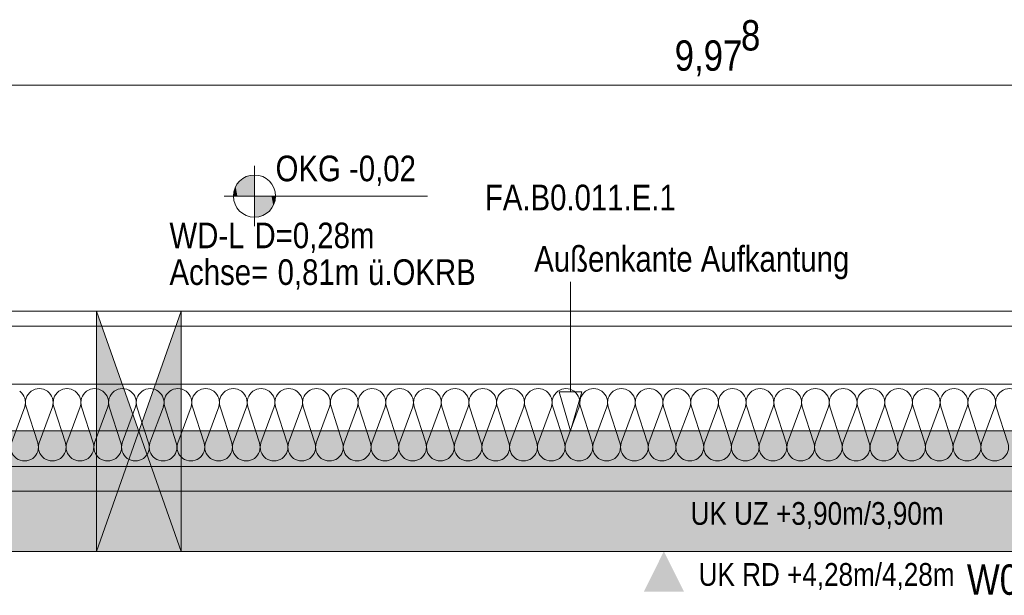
# Model space of a CAD drawing. Extents: x -720 to 300, y 62 to 1162.
# Tile 120 of 256: x -249 to -183, y 993 to 1031. Entities that reach past the tile are written whole.
import ezdxf
from ezdxf.lldxf.tags import DXFTag

# ---------------------------------------------------------------- set-up
doc = ezdxf.new("R2010")
doc.units = 0
doc.layers.get('0').update_dxf_attribs({"lineweight": 13})
for name, color, linetype, lineweight, true_color in [('00_Beschriftung UZ', 3, 'Continuous', 35, 0x00ff00), ('30 -33 Aussenwände- 7 Fassade_ Elemente', 7, 'Continuous', 9, 0x00aacc), ('30 -34 Innenwände- 11 Durchbruch', 4, 'Continuous', 9, 0x00ffff), ('30 -35 Decken- 1 Konstruktion-Träger- Stahlbeton', 7, 'Continuous', 13, 0x33aa00), ('70 -72 Beschriftung- 1 Beschriftung allgemein', 7, 'Continuous', 9, 0xff6633), ('70 -72 Beschriftung- 2 Beschriftung Bauteile', 7, 'Continuous', 9, 0x9999ff), ('70 -76 Bemaßung- 2 Allgemein', 9, 'Continuous', 5, 0x808080), ('iwb_Schraffur_Unterzug', 7, 'Continuous', 5, 0xffffcc)]:
    doc.layers.add(name, color=color, linetype=linetype, lineweight=lineweight, true_color=true_color)
for name, color, linetype, lineweight in [('70 -71 Achsen- 1 Gebäudeachsen', 7, 'STRICHPUNKT2-A06G93UB8I', 18), ('70 -72 Beschriftung- 5 Höhenkoten', 7, 'Continuous', 15), ('70 -75 Raumstempel- 3 Wandstempel', 7, 'Continuous', 50), ('Keine-1', 7, 'Continuous', 15)]:
    doc.layers.add(name, color=color, linetype=linetype, lineweight=lineweight)
doc.styles.get("Standard").update_dxf_attribs({"font": 'ARIALN.TTF'})
tags = doc.linetypes.add('fein_strichliert-A06G93UC8I', pattern=[4, 1, -2, 1]).pattern_tags.tags
tags[8:9] = [DXFTag(74, 4), DXFTag(75, 0), DXFTag(340, '0'), DXFTag(46, 0.0), DXFTag(50, 0.0), DXFTag(44, 0.0), DXFTag(45, 0.0)]
tags[6:7] = [DXFTag(74, 4), DXFTag(75, 0), DXFTag(340, '0'), DXFTag(46, 0.0), DXFTag(50, 0.0), DXFTag(44, 0.0), DXFTag(45, 0.0)]
tags[4:5] = [DXFTag(74, 4), DXFTag(75, 0), DXFTag(340, '0'), DXFTag(46, 0.0), DXFTag(50, 0.0), DXFTag(44, 0.0), DXFTag(45, 0.0)]
tags = doc.linetypes.add('STRICHPUNKT2-A06G93UB8I', pattern=[12.7, 6.35, -3.175, 0, -3.175]).pattern_tags.tags
tags[10:11] = [DXFTag(74, 4), DXFTag(75, 0), DXFTag(340, '0'), DXFTag(46, 0.0), DXFTag(50, 0.0), DXFTag(44, 0.0), DXFTag(45, 0.0)]
tags[8:9] = [DXFTag(74, 4), DXFTag(75, 0), DXFTag(340, '0'), DXFTag(46, 0.0), DXFTag(50, 0.0), DXFTag(44, 0.0), DXFTag(45, 0.0)]
tags[6:7] = [DXFTag(74, 4), DXFTag(75, 0), DXFTag(340, '0'), DXFTag(46, 0.0), DXFTag(50, 0.0), DXFTag(44, 0.0), DXFTag(45, 0.0)]
tags[4:5] = [DXFTag(74, 4), DXFTag(75, 0), DXFTag(340, '0'), DXFTag(46, 0.0), DXFTag(50, 0.0), DXFTag(44, 0.0), DXFTag(45, 0.0)]

# ---------------------------------------------------------------- blocks, each defined once
blk = doc.blocks.new('Referenz-A06G93UD8I')
at = {"layer": '00_Beschriftung UZ', "color": 0, "linetype": 'Continuous', "lineweight": -2, "ltscale": 0.13}
for points in [[(-207.359, 998.583), (-206.027, 995.912), (-204.689, 998.581)], [(-207.359, 993.242), (-206.027, 995.912), (-204.689, 993.243)]]:
    blk.add_solid(points, dxfattribs=at)
at = {"layer": '30 -33 Aussenwände- 7 Fassade_ Elemente', "color": 0, "linetype": 'Continuous', "lineweight": -2, "ltscale": 0.13}
for p, q in [((-303.453, 1011.852), (-154.253, 1011.852)), ((-157.853, 1010.852), (-299.853, 1010.852)), ((-152.353, 1007.012), (-304.853, 1007.012)), ((-299.853, 1007.012), (-157.853, 1007.012)), ((-249.305, 1003.112), (-248.418, 1005.512)), ((-248.328, 1005.512), (-247.557, 1003.112)), ((-247.467, 1003.112), (-246.579, 1005.512)), ((-246.489, 1005.512), (-245.718, 1003.112)), ((-245.628, 1003.112), (-244.741, 1005.512)), ((-244.651, 1005.512), (-243.88, 1003.112)), ((-243.79, 1003.112), (-242.902, 1005.512)), ((-242.812, 1005.512), (-242.041, 1003.112)), ((-241.951, 1003.112), (-241.064, 1005.512)), ((-240.974, 1005.512), (-240.202, 1003.112)), ((-240.112, 1003.112), (-239.225, 1005.512)), ((-239.135, 1005.512), (-238.364, 1003.112)), ((-238.274, 1003.112), (-237.387, 1005.512)), ((-237.297, 1005.512), (-236.525, 1003.112)), ((-236.435, 1003.112), (-235.548, 1005.512)), ((-235.458, 1005.512), (-234.687, 1003.112)), ((-234.597, 1003.112), (-233.71, 1005.512)), ((-233.62, 1005.512), (-232.848, 1003.112)), ((-232.758, 1003.112), (-231.871, 1005.512)), ((-231.781, 1005.512), (-231.01, 1003.112)), ((-230.92, 1003.112), (-230.033, 1005.512)), ((-229.943, 1005.512), (-229.171, 1003.112)), ((-229.081, 1003.112), (-228.194, 1005.512)), ((-228.104, 1005.512), (-227.333, 1003.112)), ((-227.243, 1003.112), (-226.356, 1005.512)), ((-226.266, 1005.512), (-225.494, 1003.112)), ((-225.404, 1003.112), (-224.517, 1005.512)), ((-224.427, 1005.512), (-223.656, 1003.112)), ((-223.566, 1003.112), (-222.679, 1005.512)), ((-222.589, 1005.512), (-221.817, 1003.112)), ((-221.727, 1003.112), (-220.84, 1005.512)), ((-220.75, 1005.512), (-219.979, 1003.112)), ((-219.889, 1003.112), (-219.001, 1005.512)), ((-218.911, 1005.512), (-218.14, 1003.112)), ((-218.05, 1003.112), (-217.163, 1005.512)), ((-217.073, 1005.512), (-216.302, 1003.112)), ((-216.212, 1003.112), (-215.324, 1005.512)), ((-215.234, 1005.512), (-214.463, 1003.112)), ((-214.373, 1003.112), (-213.486, 1005.512)), ((-213.396, 1005.512), (-212.625, 1003.112)), ((-212.535, 1003.112), (-211.647, 1005.512)), ((-211.557, 1005.512), (-210.786, 1003.112)), ((-210.696, 1003.112), (-209.809, 1005.512)), ((-209.719, 1005.512), (-208.947, 1003.112)), ((-208.857, 1003.112), (-207.97, 1005.512)), ((-207.88, 1005.512), (-207.109, 1003.112)), ((-207.019, 1003.112), (-206.132, 1005.512)), ((-206.042, 1005.512), (-205.27, 1003.112)), ((-205.18, 1003.112), (-204.293, 1005.512)), ((-204.203, 1005.512), (-203.432, 1003.112)), ((-203.342, 1003.112), (-202.455, 1005.512)), ((-202.365, 1005.512), (-201.593, 1003.112)), ((-201.503, 1003.112), (-200.616, 1005.512)), ((-200.526, 1005.512), (-199.755, 1003.112)), ((-199.665, 1003.112), (-198.778, 1005.512)), ((-198.688, 1005.512), (-197.916, 1003.112)), ((-197.826, 1003.112), (-196.939, 1005.512)), ((-196.849, 1005.512), (-196.078, 1003.112)), ((-195.988, 1003.112), (-195.101, 1005.512)), ((-195.011, 1005.512), (-194.239, 1003.112)), ((-194.149, 1003.112), (-193.262, 1005.512)), ((-193.172, 1005.512), (-192.401, 1003.112)), ((-192.311, 1003.112), (-191.424, 1005.512)), ((-191.334, 1005.512), (-190.562, 1003.112)), ((-190.472, 1003.112), (-189.585, 1005.512)), ((-189.495, 1005.512), (-188.724, 1003.112)), ((-188.634, 1003.112), (-187.746, 1005.512)), ((-187.656, 1005.512), (-186.885, 1003.112)), ((-186.795, 1003.112), (-185.908, 1005.512)), ((-185.818, 1005.512), (-185.047, 1003.112)), ((-184.957, 1003.112), (-184.069, 1005.512)), ((-183.979, 1005.512), (-183.208, 1003.112)), ((-300.353, 1001.552), (-157.353, 1001.552)), ((-157.353, 995.912), (-300.353, 995.912))]:
    blk.add_line(p, q, dxfattribs=at)
for centre, major_axis, end_param in [((-249.292, 1005.794), (0.874, -0.282), 1.254884), ((-247.454, 1005.794), (0.874, -0.282), 3.764652), ((-247.454, 1005.794), (-0.539, 0.744), 1.254884), ((-247.454, 1005.794), (0.539, 0.744), 1.254884), ((-247.454, 1005.794), (0.874, -0.282), 1.254884), ((-245.615, 1005.794), (0.874, -0.282), 3.764652), ((-245.615, 1005.794), (-0.539, 0.744), 1.254884), ((-245.615, 1005.794), (0.539, 0.744), 1.254884), ((-245.615, 1005.794), (0.874, -0.282), 1.254884), ((-243.777, 1005.794), (0.874, -0.282), 3.764652), ((-241.938, 1005.794), (0.874, -0.282), 3.764652), ((-240.1, 1005.794), (0.874, -0.282), 3.764652), ((-238.261, 1005.794), (0.874, -0.282), 3.764652), ((-236.422, 1005.794), (0.874, -0.282), 3.764652), ((-234.584, 1005.794), (0.874, -0.282), 3.764652), ((-232.745, 1005.794), (0.874, -0.282), 3.764652), ((-230.907, 1005.794), (0.874, -0.282), 3.764652), ((-229.068, 1005.794), (0.874, -0.282), 3.764652), ((-227.23, 1005.794), (0.874, -0.282), 3.764652), ((-225.391, 1005.794), (0.874, -0.282), 3.764652), ((-223.553, 1005.794), (0.874, -0.282), 3.764652), ((-221.714, 1005.794), (0.874, -0.282), 3.764652), ((-219.876, 1005.794), (0.874, -0.282), 3.764652), ((-218.037, 1005.794), (0.874, -0.282), 3.764652), ((-216.199, 1005.794), (0.874, -0.282), 3.764652), ((-214.36, 1005.794), (0.874, -0.282), 3.764652), ((-212.522, 1005.794), (0.874, -0.282), 3.764652), ((-210.683, 1005.794), (0.874, -0.282), 3.764652), ((-208.845, 1005.794), (0.874, -0.282), 3.764652), ((-207.006, 1005.794), (0.874, -0.282), 3.764652), ((-205.167, 1005.794), (0.874, -0.282), 3.764652), ((-203.329, 1005.794), (0.874, -0.282), 3.764652), ((-201.49, 1005.794), (0.874, -0.282), 3.764652), ((-199.652, 1005.794), (0.874, -0.282), 3.764652), ((-197.813, 1005.794), (0.874, -0.282), 3.764652), ((-195.975, 1005.794), (0.874, -0.282), 3.764652), ((-194.136, 1005.794), (0.874, -0.282), 3.764652), ((-192.298, 1005.794), (0.874, -0.282), 3.764652), ((-190.459, 1005.794), (0.874, -0.282), 3.764652), ((-188.621, 1005.794), (0.874, -0.282), 3.764652), ((-186.782, 1005.794), (0.874, -0.282), 3.764652), ((-184.944, 1005.794), (0.874, -0.282), 3.764652), ((-183.105, 1005.794), (0.874, -0.282), 3.764652), ((-248.431, 1002.83), (-0.874, 0.282), 3.765224), ((-248.431, 1002.83), (0.539, -0.744), 1.255075), ((-246.592, 1002.83), (-0.874, 0.282), 1.255075), ((-246.592, 1002.83), (-0.874, 0.282), 3.765224), ((-246.592, 1002.83), (0.539, -0.744), 1.255075), ((-244.754, 1002.83), (-0.874, 0.282), 3.765224), ((-242.915, 1002.83), (-0.874, 0.282), 3.765224), ((-241.077, 1002.83), (-0.874, 0.282), 3.765224), ((-239.238, 1002.83), (-0.874, 0.282), 3.765224), ((-237.4, 1002.83), (-0.874, 0.282), 3.765224), ((-235.561, 1002.83), (-0.874, 0.282), 3.765224), ((-233.723, 1002.83), (-0.874, 0.282), 3.765224), ((-231.884, 1002.83), (-0.874, 0.282), 3.765224), ((-230.046, 1002.83), (-0.874, 0.282), 3.765224), ((-228.207, 1002.83), (-0.874, 0.282), 3.765224), ((-226.369, 1002.83), (-0.874, 0.282), 3.765224), ((-224.53, 1002.83), (-0.874, 0.282), 3.765224), ((-222.691, 1002.83), (-0.874, 0.282), 3.765224), ((-220.853, 1002.83), (-0.874, 0.282), 3.765224), ((-219.014, 1002.83), (-0.874, 0.282), 3.765224), ((-217.176, 1002.83), (-0.874, 0.282), 3.765224), ((-215.337, 1002.83), (-0.874, 0.282), 3.765224), ((-213.499, 1002.83), (-0.874, 0.282), 3.765224), ((-211.66, 1002.83), (-0.874, 0.282), 3.765224), ((-209.822, 1002.83), (-0.874, 0.282), 3.765224), ((-207.983, 1002.83), (-0.874, 0.282), 3.765224), ((-206.145, 1002.83), (-0.874, 0.282), 3.765224), ((-204.306, 1002.83), (-0.874, 0.282), 3.765224), ((-202.468, 1002.83), (-0.874, 0.282), 3.765224), ((-200.629, 1002.83), (-0.874, 0.282), 3.765224), ((-198.791, 1002.83), (-0.874, 0.282), 3.765224), ((-196.952, 1002.83), (-0.874, 0.282), 3.765224), ((-195.114, 1002.83), (-0.874, 0.282), 3.765224), ((-193.275, 1002.83), (-0.874, 0.282), 3.765224), ((-191.436, 1002.83), (-0.874, 0.282), 3.765224), ((-189.598, 1002.83), (-0.874, 0.282), 3.765224), ((-187.759, 1002.83), (-0.874, 0.282), 3.765224), ((-185.921, 1002.83), (-0.874, 0.282), 3.765224), ((-184.082, 1002.83), (-0.874, 0.282), 3.765224), ((-248.431, 1002.83), (-0.539, -0.744), 1.255075), ((-246.592, 1002.83), (-0.539, -0.744), 1.255075)]:
    blk.add_ellipse(centre, major_axis=major_axis, ratio=1, start_param=0, end_param=end_param, dxfattribs=at)
at = {"layer": '30 -34 Innenwände- 11 Durchbruch', "color": 0, "linetype": 'Continuous', "lineweight": -2, "ltscale": 0.13}
for p, q in [((-243.653, 1011.852), (-238.053, 1011.852)), ((-238.053, 1011.852), (-243.653, 995.912)), ((-238.053, 995.912), (-243.653, 1011.852)), ((-243.653, 995.912), (-243.653, 1011.852)), ((-243.653, 1011.852), (-238.053, 995.912)), ((-238.053, 1011.852), (-243.653, 995.912)), ((-238.053, 995.912), (-238.053, 1011.852)), ((-243.653, 995.912), (-238.053, 995.912))]:
    blk.add_line(p, q, dxfattribs=at)
at = {"layer": '30 -34 Innenwände- 11 Durchbruch', "color": 0, "lineweight": -2}
for points in [[(-243.653, 995.912), (-243.653, 1011.852), (-240.853, 1003.882)], [(-238.053, 995.912), (-240.853, 1003.882), (-238.053, 1011.852)]]:
    blk.add_solid(points, dxfattribs=at)
at = {"layer": '30 -35 Decken- 1 Konstruktion-Träger- Stahlbeton', "color": 0, "linetype": 'fein_strichliert-A06G93UC8I', "lineweight": -2, "ltscale": 0.13}
for p, q in [((76.456, 1003.912), (-682.362, 1003.912)), ((76.456, 995.912), (-682.362, 995.912))]:
    blk.add_line(p, q, dxfattribs=at)
at = {"layer": '70 -71 Achsen- 1 Gebäudeachsen', "color": 0, "linetype": 'STRICHPUNKT2-A06G93UB8I', "lineweight": -2, "ltscale": 0.13}
blk.add_line((-682.362, 999.912), (76.456, 999.912), dxfattribs=at)
at = {"layer": '70 -72 Beschriftung- 2 Beschriftung Bauteile', "color": 0, "linetype": 'Continuous', "lineweight": -2, "ltscale": 0.13}
blk.add_line((-212.225, 1006.51), (-212.225, 1013.791), dxfattribs=at)
at = {"layer": '70 -72 Beschriftung- 2 Beschriftung Bauteile', "color": 0, "lineweight": -2}
for p, q in [((-212.225, 1003.912), (-212.975, 1006.51)), ((-212.975, 1006.51), (-211.475, 1006.51)), ((-211.475, 1006.51), (-212.225, 1003.912))]:
    blk.add_line(p, q, dxfattribs=at)
at = {"layer": '70 -72 Beschriftung- 5 Höhenkoten', "color": 0, "linetype": 'Continuous', "lineweight": -2, "ltscale": 0.13}
for p, q in [((-233.181, 1017.487), (-233.181, 1021.487)), ((-233.181, 1020.887), (-233.181, 1019.487)), ((-233.181, 1019.487), (-233.181, 1020.887)), ((-235.181, 1019.487), (-221.702, 1019.487)), ((-234.581, 1019.487), (-233.181, 1019.487)), ((-233.181, 1019.487), (-234.581, 1019.487)), ((-233.181, 1019.487), (-231.781, 1019.487)), ((-233.181, 1018.087), (-233.181, 1019.487)), ((-231.781, 1019.487), (-233.181, 1019.487)), ((-233.181, 1019.487), (-233.181, 1018.087))]:
    blk.add_line(p, q, dxfattribs=at)
for major_axis in [(0, 1.4), (1.4, 0), (-1.4, 0), (0, -1.4)]:
    blk.add_ellipse((-233.181, 1019.487), major_axis=major_axis, ratio=1, start_param=0, end_param=1.570796, dxfattribs=at)
at = {"layer": '70 -72 Beschriftung- 5 Höhenkoten', "color": 0, "lineweight": -2}
for points in [[(-233.817, 1019.487), (-234.004, 1020.619), (-233.817, 1020.734)], [(-233.614, 1019.487), (-233.817, 1020.734), (-233.614, 1020.818)], [(-233.817, 1019.487), (-233.817, 1020.734), (-233.614, 1019.487)], [(-233.4, 1019.487), (-233.614, 1020.818), (-233.4, 1020.87)], [(-233.614, 1019.487), (-233.614, 1020.818), (-233.4, 1019.487)], [(-233.181, 1019.487), (-233.4, 1020.87), (-233.181, 1020.887)], [(-233.4, 1019.487), (-233.4, 1020.87), (-233.181, 1019.487)], [(-234.429, 1019.487), (-234.513, 1019.919), (-234.429, 1020.122)], [(-234.314, 1019.487), (-234.429, 1020.122), (-234.314, 1020.31)], [(-234.429, 1019.487), (-234.429, 1020.122), (-234.314, 1019.487)], [(-234.171, 1019.487), (-234.314, 1020.31), (-234.171, 1020.477)], [(-234.314, 1019.487), (-234.314, 1020.31), (-234.171, 1019.487)], [(-234.004, 1019.487), (-234.171, 1020.477), (-234.004, 1020.619)], [(-234.171, 1019.487), (-234.171, 1020.477), (-234.004, 1019.487)], [(-234.004, 1019.487), (-234.004, 1020.619), (-233.817, 1019.487)], [(-234.564, 1019.487), (-234.581, 1019.487), (-234.564, 1019.706)], [(-234.513, 1019.487), (-234.564, 1019.706), (-234.513, 1019.919)], [(-234.564, 1019.487), (-234.564, 1019.706), (-234.513, 1019.487)], [(-234.513, 1019.487), (-234.513, 1019.919), (-234.429, 1019.487)], [(-233.181, 1018.087), (-233.181, 1019.487), (-232.962, 1018.104)], [(-232.962, 1018.104), (-233.181, 1019.487), (-232.962, 1019.487)], [(-232.962, 1018.104), (-232.962, 1019.487), (-232.749, 1018.155)], [(-232.749, 1018.155), (-232.962, 1019.487), (-232.749, 1019.487)], [(-232.749, 1018.155), (-232.749, 1019.487), (-232.546, 1018.239)], [(-232.546, 1018.239), (-232.749, 1019.487), (-232.546, 1019.487)], [(-232.546, 1018.239), (-232.546, 1019.487), (-232.358, 1018.354)], [(-232.358, 1018.354), (-232.546, 1019.487), (-232.358, 1019.487)], [(-232.358, 1018.354), (-232.358, 1019.487), (-232.191, 1018.497)], [(-232.191, 1018.497), (-232.358, 1019.487), (-232.191, 1019.487)], [(-232.191, 1018.497), (-232.191, 1019.487), (-232.049, 1018.664)], [(-232.049, 1018.664), (-232.191, 1019.487), (-232.049, 1019.487)], [(-232.049, 1018.664), (-232.049, 1019.487), (-231.934, 1018.851)], [(-231.934, 1018.851), (-232.049, 1019.487), (-231.934, 1019.487)], [(-231.934, 1018.851), (-231.934, 1019.487), (-231.85, 1019.054)], [(-231.85, 1019.054), (-231.934, 1019.487), (-231.85, 1019.487)], [(-231.85, 1019.054), (-231.85, 1019.487), (-231.799, 1019.268)], [(-231.799, 1019.268), (-231.85, 1019.487), (-231.799, 1019.487)], [(-231.799, 1019.268), (-231.799, 1019.487), (-231.781, 1019.487)]]:
    blk.add_solid(points, dxfattribs=at)
at = {"layer": '70 -76 Bemaßung- 2 Allgemein', "color": 0, "linetype": 'Continuous', "lineweight": -2, "ltscale": 0.13}
blk.add_line((-103.847, 1026.852), (-301.293, 1026.852), dxfattribs=at)
at = {"layer": 'Keine-1', "color": 0, "linetype": 'fein_strichliert-A06G93UC8I', "lineweight": -2, "ltscale": 0.13}
blk.add_line((-682.362, 1011.85), (76.456, 1011.851), dxfattribs=at)
at = {"layer": '00_Beschriftung UZ', "color": 0, "linetype": 'ByBlock', "lineweight": -2, "ltscale": 0.13, "char_height": 1.51033, "attachment_point": 1}
for s, insert in [('{\\fArial Narrow;UK UZ +3,90m/3,90m}', (-204.253, 999.185)), ('{\\fArial Narrow;UK RD +4,28m/4,28m}', (-203.72, 995.137))]:
    blk.add_mtext(s, dxfattribs=dict(at, insert=insert))
at = {"layer": '30 -34 Innenwände- 11 Durchbruch', "color": 0, "linetype": 'Continuous', "lineweight": -2, "ltscale": 0.13, "char_height": 1.7, "attachment_point": 1}
for s, insert in [('{\\fArial Narrow;WD-L}', (-238.818, 1017.729)), ('{\\fArial Narrow;D=0,28m}', (-233.181, 1017.729)), ('{\\fArial Narrow;Achse=}', (-238.818, 1015.293)), ('{\\fArial Narrow;0,81m}', (-231.646, 1015.293)), ('{\\fArial Narrow;ü.OKRB}', (-225.648, 1015.293))]:
    blk.add_mtext(s, dxfattribs=dict(at, insert=insert))
at = {"layer": '70 -72 Beschriftung- 1 Beschriftung allgemein', "color": 0, "linetype": 'Continuous', "lineweight": -2, "ltscale": 0.13, "insert": (-217.901, 1020.246), "char_height": 1.7, "attachment_point": 1}
blk.add_mtext('{\\fArial Narrow;FA.B0.011.E.1}', dxfattribs=at)
at = {"layer": '70 -72 Beschriftung- 2 Beschriftung Bauteile', "color": 0, "linetype": 'Continuous', "lineweight": -2, "ltscale": 0.13, "insert": (-214.624, 1016.174), "char_height": 1.7, "attachment_point": 1}
blk.add_mtext('{\\fArial Narrow;Außenkante Aufkantung}', dxfattribs=at)
at = {"layer": '70 -72 Beschriftung- 5 Höhenkoten', "color": 0, "linetype": 'Continuous', "lineweight": -2, "ltscale": 0.13, "insert": (-231.781, 1022.172), "char_height": 1.7, "attachment_point": 1}
blk.add_mtext('{\\fArial Narrow;OKG -0,02}', dxfattribs=at)
at = {"layer": '70 -75 Raumstempel- 3 Wandstempel', "color": 0, "linetype": 'Continuous', "lineweight": -2, "ltscale": 0.13, "insert": (-185.928, 995.047), "char_height": 2.01377, "attachment_point": 1}
blk.add_mtext('{\\fArial Narrow;W010}', dxfattribs=at)
at = {"layer": '70 -76 Bemaßung- 2 Allgemein', "color": 0, "linetype": 'Continuous', "lineweight": -2, "ltscale": 0.13, "char_height": 2.01377, "attachment_point": 1}
for s, insert in [('{\\fArial Narrow;8}', (-200.914, 1031.163)), ('{\\fArial Narrow;9,97}', (-205.311, 1029.82))]:
    blk.add_mtext(s, dxfattribs=dict(at, insert=insert))
blk = doc.blocks.new('Referenz-A06G93UF8I')
at = {"layer": 'iwb_Schraffur_Unterzug', "linetype": 'Continuous', "ltscale": 0.13}
for points in [[(-682.362, 1003.912), (76.456, 1003.912), (76.456, 1001.038)], [(-682.362, 1003.912), (76.456, 1001.038), (-682.362, 1000.171)], [(-682.362, 1000.171), (76.456, 1001.038), (76.456, 998.786)], [(-682.362, 1000.171), (76.456, 998.786), (-682.362, 999.653)], [(-682.362, 999.653), (76.456, 998.786), (76.456, 995.912)], [(-682.362, 999.653), (76.456, 995.912), (-682.362, 995.912)]]:
    blk.add_solid(points, dxfattribs=at)

msp = doc.modelspace()

# ---------------------------------------------------------------- block references
at = {"color": 8, "lineweight": 13, "ltscale": 0.13, "true_color": 0x808080}
msp.add_blockref('Referenz-A06G93UD8I', (0, 0), dxfattribs=at)
at = {"color": 8, "lineweight": 25, "ltscale": 0.25, "true_color": 0x808080}
msp.add_blockref('Referenz-A06G93UF8I', (0, 0), dxfattribs=at)

doc.saveas('drawing.dxf')
